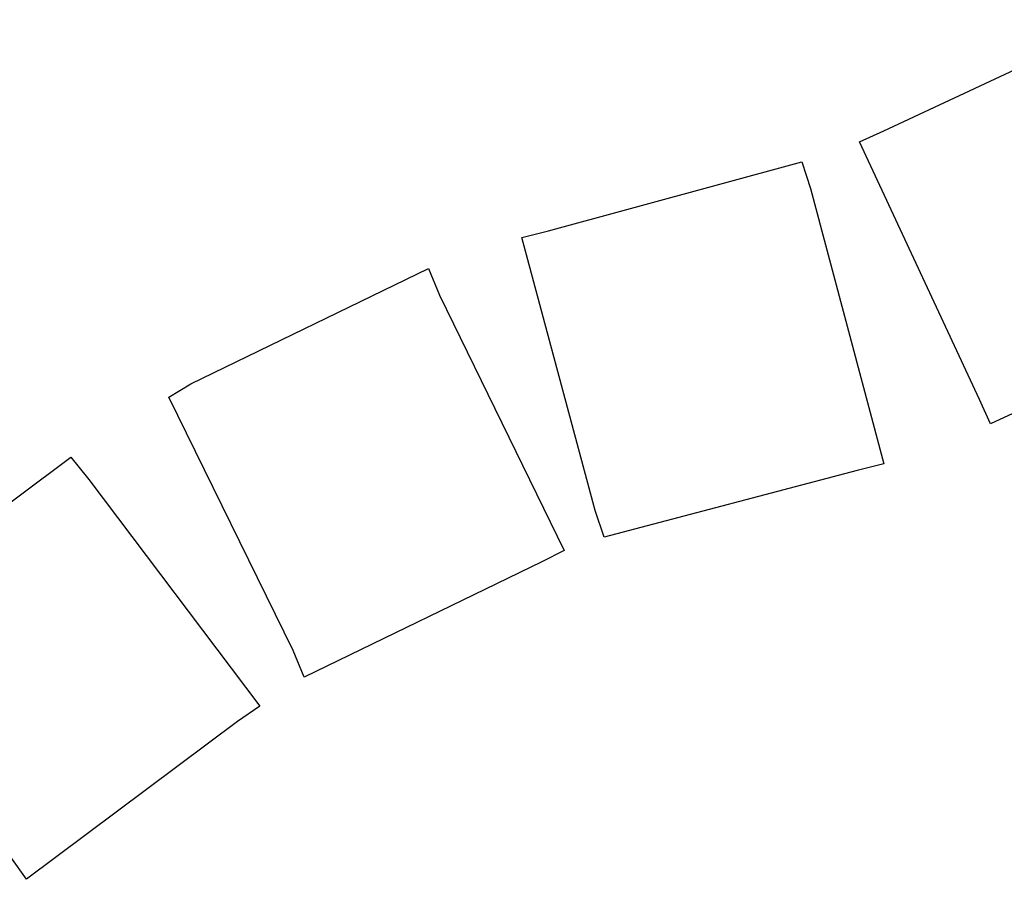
# Model space of a CAD drawing. Header units: millimetres. Extents: x -136 to 64, y -163 to 231.
# Tile 80 of 256: x -22 to -11, y -61 to -51. Entities that reach past the tile are written whole.
import ezdxf

# ---------------------------------------------------------------- set-up
doc = ezdxf.new("R2010")
doc.units = ezdxf.units.MM
doc.header["$MEASUREMENT"] = 0
doc.layers.add('Layer 1', color=7, linetype='Continuous')

msp = doc.modelspace()

# ---------------------------------------------------------------- linework, layer by layer
at = {"layer": 'Layer 1', "color": 5, "lineweight": 25}
for points in [[(-10.8037, -55.719), (-10.8037, -55.719), (-10.6714, -56.01), (-10.6714, -56.01), (-10.6714, -56.01), (-7.8139, -54.6871), (-7.8139, -54.6871), (-7.8139, -54.6871), (-7.5229, -54.5548), (-7.5229, -54.5548), (-7.5229, -54.5548), (-8.9516, -51.5121), (-8.9516, -51.5121), (-8.9516, -51.5121), (-9.1104, -51.1946), (-9.1104, -51.1946), (-9.1104, -51.1946), (-11.9414, -52.5175), (-11.9414, -52.5175), (-11.9414, -52.5175), (-12.2324, -52.6498), (-12.2324, -52.6498), (-12.2324, -52.6498), (-10.8037, -55.719), (-10.8037, -55.719)], [(-15.381, -57.0419), (-15.381, -57.0419), (-15.2751, -57.3594), (-15.2751, -57.3594), (-15.2751, -57.3594), (-12.2589, -56.5656), (-12.2589, -56.5656), (-12.2589, -56.5656), (-11.9414, -56.4863), (-11.9414, -56.4863), (-11.9414, -56.4863), (-12.8145, -53.2054), (-12.8145, -53.2054), (-12.8145, -53.2054), (-12.9204, -52.8879), (-12.9204, -52.8879), (-12.9204, -52.8879), (-15.9366, -53.7081), (-15.9366, -53.7081), (-15.9366, -53.7081), (-16.2541, -53.7875), (-16.2541, -53.7875), (-16.2541, -53.7875), (-15.381, -57.0419), (-15.381, -57.0419)], [(-18.9793, -58.7088), (-18.9793, -58.7088), (-18.847, -59.0263), (-18.847, -59.0263), (-18.847, -59.0263), (-16.016, -57.6504), (-16.016, -57.6504), (-16.016, -57.6504), (-15.7514, -57.5181), (-15.7514, -57.5181), (-15.7514, -57.5181), (-17.2331, -54.4754), (-17.2331, -54.4754), (-17.2331, -54.4754), (-17.3654, -54.1579), (-17.3654, -54.1579), (-17.3654, -54.1579), (-20.1964, -55.5338), (-20.1964, -55.5338), (-20.1964, -55.5338), (-20.461, -55.6925), (-20.461, -55.6925), (-20.461, -55.6925), (-18.9793, -58.7088), (-18.9793, -58.7088)], [(-24.3768, -58.4706), (-24.3768, -58.4706), (-22.3395, -61.1694), (-22.3395, -61.1694), (-22.3395, -61.1694), (-22.1543, -61.434), (-22.1543, -61.434), (-22.1543, -61.434), (-19.6408, -59.5554), (-19.6408, -59.5554), (-19.6408, -59.5554), (-19.3762, -59.3702), (-19.3762, -59.3702), (-19.3762, -59.3702), (-21.4135, -56.6715), (-21.4135, -56.6715), (-21.4135, -56.6715), (-21.6251, -56.4069), (-21.6251, -56.4069), (-21.6251, -56.4069), (-24.1387, -58.2854), (-24.1387, -58.2854), (-24.1387, -58.2854), (-24.3768, -58.4706), (-24.3768, -58.4706)]]:
    msp.add_open_spline(points, degree=3, knots=[0, 0, 0, 0, 0.125, 0.125, 0.125, 0.25, 0.25, 0.25, 0.375, 0.375, 0.375, 0.5, 0.5, 0.5, 0.625, 0.625, 0.625, 0.75, 0.75, 0.75, 0.875, 0.875, 0.875, 1, 1, 1, 1], dxfattribs=at)

doc.saveas('drawing.dxf')
